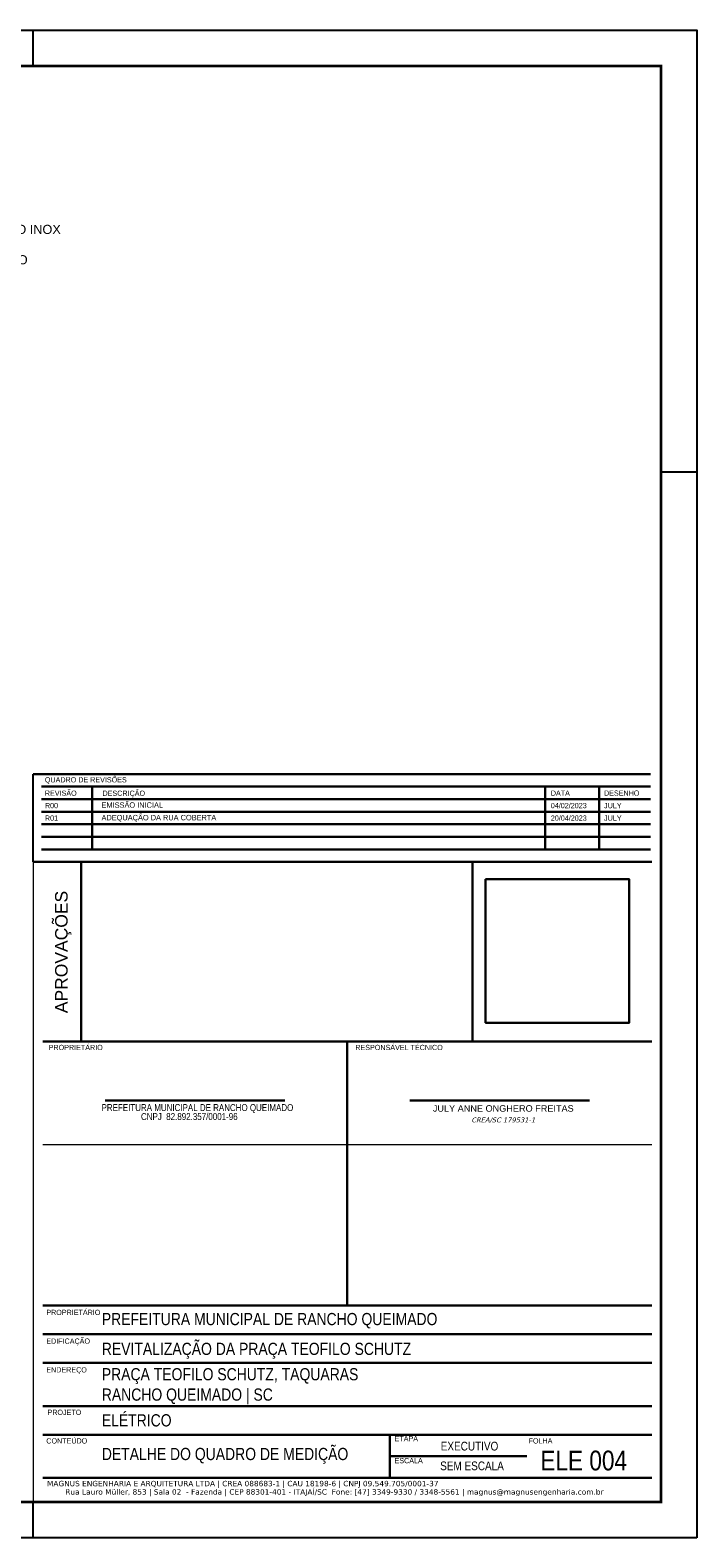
# Paper-space layout '004.DetalheDoQuadroDeMedição.R00' of a CAD drawing. Header units: millimetres. Extents: x -8768 to 2147, y 15 to 4218.
# Tile 8 of 8: x 1961 to 2147, y 15 to 435. Entities that reach past the tile are written whole.
import ezdxf
from ezdxf.enums import TextEntityAlignment as Align

# ---------------------------------------------------------------- set-up
doc = ezdxf.new("R2010")
doc.units = ezdxf.units.MM
doc.header["$LTSCALE"] = 0.5
for name, color, linetype, lineweight in [('__MAGNUS.GER.Selo', 7, 'Continuous', 30), ('__MAGNUS.Margem', 7, 'Continuous', 70), ('__MAGNUS.Selo', 7, 'Continuous', 30)]:
    doc.layers.add(name, color=color, linetype=linetype, lineweight=lineweight)
for name, color, linetype in [('BARRAMENTO', 8, 'Continuous'), ('EL_Pranchas', 7, 'Continuous'), ('EXP_Pranchas', 7, 'Continuous')]:
    doc.layers.add(name, color=color, linetype=linetype)
doc.styles.add('arial', font='arial.ttf')
doc.styles.add('Arial Narrow', font='ARIALN.TTF')
doc.styles.get("Standard").update_dxf_attribs({"font": 'arial.ttf'})

# ---------------------------------------------------------------- blocks, each defined once
blk = doc.blocks.new('*U881')
at = {"layer": 'EXP_Pranchas'}
for p, q in [((-185, 410), (-185, 420)), ((-10, 297), (0, 297)), ((-185, 0), (-185, 10))]:
    blk.add_line(p, q, dxfattribs=at)
blk.add_lwpolyline([(0, 0), (-700, 0), (-700, 420), (0, 420)], close=True, dxfattribs=at)
at = {"layer": 'EXP_Pranchas', "const_width": 0.8}
blk.add_lwpolyline([(-675, 10), (-10, 10), (-10, 410), (-675, 410)], close=True, dxfattribs=at)
blk = doc.blocks.new('A$Cf23f456c')
at = {"layer": 'BARRAMENTO', "color": 244, "true_color": 0x991b1e, "insert": (2190.4, 960.6), "char_height": 15, "attachment_point": 7}
blk.add_mtext('PARAFUSO DE LATÃO OU  AÇO INOX \\PCOM PORCA DIMENSÕES \\PADEQUADAS AO BARRAMENTO', dxfattribs=at)

psp = doc.layouts.new('004.DetalheDoQuadroDeMedição.R00')

# ---------------------------------------------------------------- linework, layer by layer
psp.add_line((1961.82, 203.76), (1961.82, 228.23))
at = {"layer": '__MAGNUS.GER.Selo'}
psp.add_lwpolyline([(2087.94, 198.95), (2127.98, 198.95), (2127.98, 158.95), (2087.94, 158.95)], close=True, dxfattribs=at)
psp.add_lwpolyline([(2087.94, 198.95), (2127.98, 198.95), (2127.98, 158.95), (2087.94, 158.95)], close=True, dxfattribs=at)
psp.add_lwpolyline([(2087.94, 198.95), (2127.98, 198.95), (2127.98, 158.95), (2087.94, 158.95)], close=True, dxfattribs=at)
at = {"layer": '__MAGNUS.Margem', "linetype": 'Continuous', "lineweight": 9}
psp.add_line((1961.82, 203.76), (1961.82, 19.74), dxfattribs=at)
at = {"layer": '__MAGNUS.Selo'}
for p, q in [((2133.92, 228.23), (1961.82, 228.23)), ((2133.92, 224.74), (1964.17, 224.74)), ((1978.24, 224.74), (1978.24, 207.25)), ((2104.58, 224.74), (2104.58, 207.25)), ((2119.58, 224.74), (2119.58, 207.25)), ((2133.92, 221.24), (1964.17, 221.24)), ((2133.92, 217.74), (1964.17, 217.74)), ((2133.92, 214.25), (1964.17, 214.25)), ((2133.92, 210.75), (1964.17, 210.75)), ((2133.92, 207.25), (1964.17, 207.25)), ((1961.82, 203.76), (2134.27, 203.76)), ((1975.18, 203.76), (1975.18, 153.76)), ((2134.27, 203.76), (2084.27, 203.76)), ((2084.27, 203.76), (2084.27, 153.76)), ((2049.39, 153.76), (1964.52, 153.76)), ((2134.27, 153.76), (1964.52, 153.76)), ((2049.39, 124.92), (2049.39, 153.76)), ((1981.91, 137.27), (2032, 137.27)), ((2116.88, 137.27), (2066.78, 137.27)), ((2049.39, 124.92), (2049.39, 80.17)), ((2134.27, 80.17), (1964.52, 80.17)), ((2134.27, 72.17), (1964.52, 72.17)), ((2134.27, 64.17), (1964.52, 64.17)), ((2134.27, 52.17), (1964.52, 52.17)), ((2134.27, 44.17), (1964.52, 44.17)), ((2061.26, 44.17), (2061.26, 38.17)), ((2061.26, 38.17), (2099.4, 38.17)), ((2061.26, 38.17), (2061.26, 32.17)), ((2134.27, 32.17), (1964.52, 32.17))]:
    psp.add_line(p, q, dxfattribs=at)
at = {"layer": '__MAGNUS.Selo', "lineweight": 0}
psp.add_line((2134.27, 124.92), (1964.52, 124.92), dxfattribs=at)

# ---------------------------------------------------------------- block references
at = {"xscale": 0.169, "yscale": 0.169, "zscale": 0.169}
psp.add_blockref('A$Cf23f456c', (1535.81, 207.2), dxfattribs=at)
at = {"layer": 'EL_Pranchas'}
psp.add_blockref('*U881', (2146.82, 15.46), dxfattribs=at)

# ---------------------------------------------------------------- texts
at = {"style": 'Arial Narrow'}
for s, height, p in [('EMISSÃO INICIAL ', 1.5, (1980.88, 218.85)), ('ADEQUAÇÃO DA RUA COBERTA', 1.5, (1980.88, 215.35)), ('PREFEITURA MUNICIPAL DE RANCHO QUEIMADO', 1.94, (1980.88, 134.35)), ('CNPJ  82.892.357/0001-96', 1.94, (1991.88, 131.85))]:
    psp.add_text(s, height=height, dxfattribs=at).set_placement(p)
at = {"layer": '__MAGNUS.Selo', "style": 'Arial Narrow', "width": 1}
for s, p in [('QUADRO DE REVISÕES', (1965.09, 227.36)), ('REVISÃO', (1965.09, 223.63)), ('DESCRIÇÃO', (1981.16, 223.61)), ('DATA', (2106.11, 223.65)), ('DESENHO', (2120.94, 223.65)), ('PROPRIETÁRIO', (1966.15, 152.79)), ('RESPONSÁVEL TÉCNICO', (2051.62, 152.79)), ('PROPRIETÁRIO', (1965.49, 78.99)), ('EDIFICAÇÃO', (1965.49, 70.99)), ('ENDEREÇO', (1965.49, 62.99)), ('PROJETO', (1965.82, 51.16)), ('CONTEÚDO', (1965.49, 43.2)), ('ETAPA', (2062.56, 43.84)), ('FOLHA', (2099.92, 43.2)), ('ESCALA', (2062.56, 37.7))]:
    psp.add_text(s, height=1.455, dxfattribs=at).set_placement(p, align=Align.TOP_LEFT)
for s, height, p in [('PREFEITURA MUNICIPAL DE RANCHO QUEIMADO', 3.395, (1980.96, 76.41)), ('REVITALIZAÇÃO DA PRAÇA TEOFILO SCHUTZ', 3.395, (1980.96, 68.11)), ('PRAÇA TEOFILO SCHUTZ, TAQUARAS', 3.395, (1980.96, 61.04)), ('RANCHO QUEIMADO | SC', 3.395, (1980.96, 55.37)), ('ELÉTRICO', 3.395, (1980.96, 48.2)), ('EXECUTIVO ', 2.425, (2075.43, 41.01)), ('ELE 004', 5.5, (2103.19, 37)), ('SEM ESCALA', 2.425, (2075.27, 35.51))]:
    psp.add_text(s, height=height, dxfattribs=at).set_placement(p, align=Align.MIDDLE_LEFT)
at = {"layer": '__MAGNUS.Selo', "insert": (1967.94, 161.62), "char_height": 3.4848, "width": 80.7299, "attachment_point": 1, "rotation": 90, "style": 'Arial Narrow'}
psp.add_mtext('{\\f@Arial Unicode MS|b0|i0|c0|p34;APROVAÇÕES}', dxfattribs=at)
at = {"layer": '__MAGNUS.Selo', "insert": (2092.86, 135.07), "char_height": 1.8197, "width": 61.4418, "attachment_point": 5, "style": 'arial'}
psp.add_mtext('JULY ANNE ONGHERO FREITAS', dxfattribs=at)
at = {"layer": '__MAGNUS.Selo'}
for s, insert, char_height, width, attachment_point in [('{\\fVerdana|b0|i1|c0|p34;CREA/SC 179531-1}', (2092.86, 131.79), 1.3648, 61.4418, 5), ('\\pxql;{\\fVerdana|b0|i0|c0|p34;MAGNUS ENGENHARIA E ARQUITETURA LTDA | CREA 088683-1 | CAU 18198-6 | CNPJ 09.549.705/0001-37}', (2131.3, 30.34), 1.5, 165.617, 6), ('{\\fVerdana|b0|i0|c0|p34;Rua Lauro Müller, 853 | Sala 02  - Fazenda | CEP 88301-401 - ITAJAÍ/SC  Fone: [47] 3349-9330 / 3348-5561 | magnus@magnusengenharia.com.br}', (2120.81, 28.02), 1.5, 168.987, 6)]:
    psp.add_mtext(s, dxfattribs=dict(at, insert=insert, char_height=char_height, width=width, attachment_point=attachment_point))
at = {"layer": '__MAGNUS.Selo', "insert": (1980.96, 38.3), "char_height": 3.395, "attachment_point": 4, "style": 'Arial Narrow'}
psp.add_mtext('DETALHE DO QUADRO DE MEDIÇÃO', dxfattribs=at)
at = {"layer": '__MAGNUS.Selo', "style": 'Arial Narrow', "width": 1}
for tag, text, p in [('R00', 'R00', (1965.1, 219.45)), ('04/02/2023', '00/00', (2106.11, 219.45)), ('JULY', 'Nome', (2120.95, 219.45)), ('R01', 'R00', (1965.1, 215.96)), ('20/04/2023', '00/00', (2106.11, 215.96)), ('JULY', 'Nome', (2120.95, 215.96))]:
    psp.add_attdef(tag, text=text, height=1.46, dxfattribs=at).set_placement(p, align=Align.MIDDLE_LEFT)

doc.saveas('drawing.dxf')
